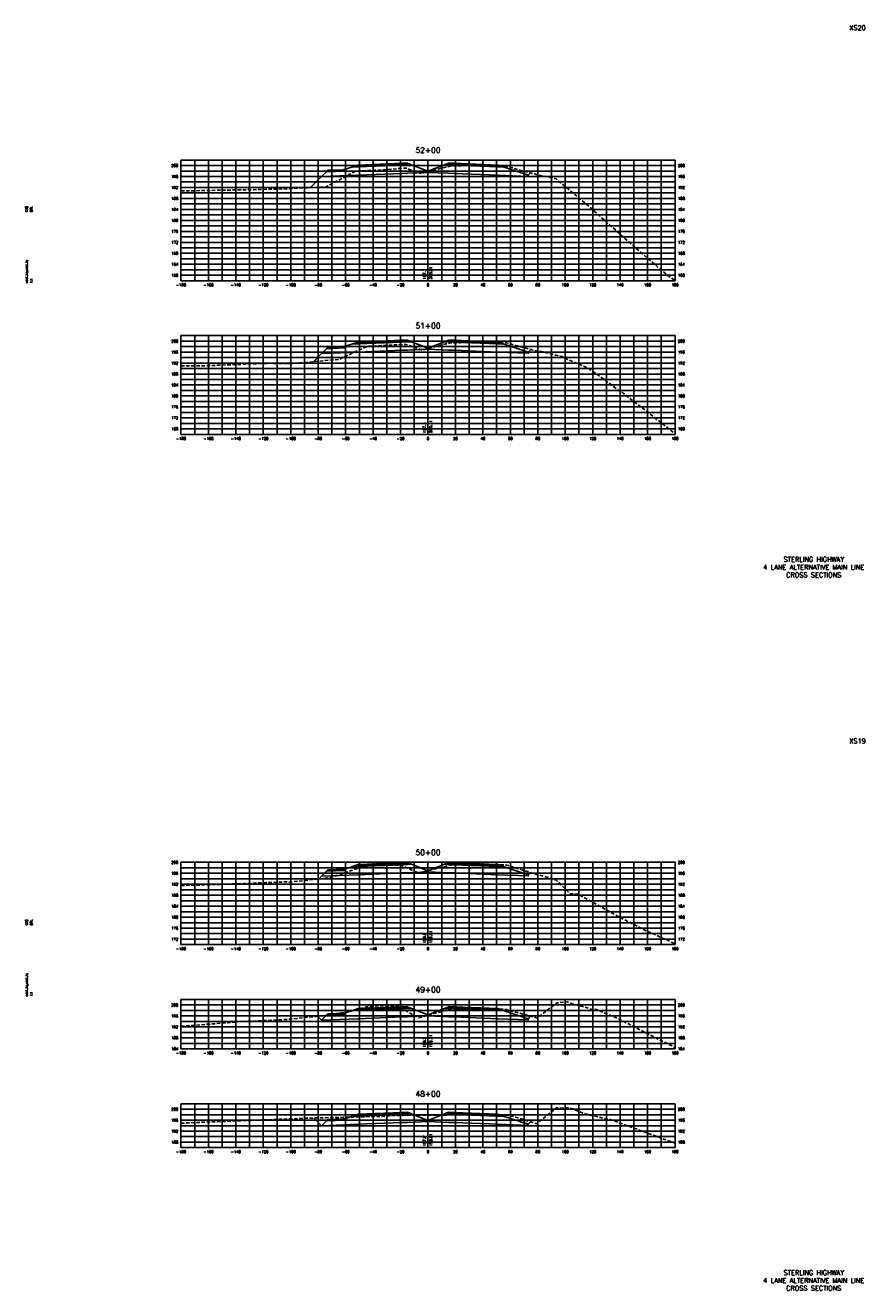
# Model space of a CAD drawing. Extents: x 37 to 9410, y 16 to 8218.
# Tile 4 of 110: x 767 to 1378, y 1056 to 1978. Entities that reach past the tile are written whole.
import ezdxf
from ezdxf.enums import TextEntityAlignment as Align

# ---------------------------------------------------------------- set-up
doc = ezdxf.new("R2010")
doc.units = 0
doc.header["$LTSCALE"] = 20
doc.header["$MEASUREMENT"] = 0
doc.linetypes.add('HIDDEN_050%', pattern=[0.1875, 0.125, -0.0625])
for name, color, linetype in [('S-AT-TXT175', 6, 'Continuous'), ('S-AT-TXT80', 1, 'Continuous'), ('XDATUM', 3, 'Continuous'), ('XEG', 1, 'HIDDEN_050%'), ('XFG', 2, 'Continuous'), ('XGRID', 251, 'Continuous'), ('XGRIDT', 2, 'Continuous'), ('XREF-BORDER', 7, 'Continuous')]:
    doc.layers.add(name, color=color, linetype=linetype)
doc.styles.add('L100', font='simplex.shx', dxfattribs={"height": 2})
doc.styles.add('L175', font='ROMANSM.shx', dxfattribs={"height": 3.5})
doc.styles.add('L80', font='ROMANSM.shx', dxfattribs={"height": 1.6})

# ---------------------------------------------------------------- blocks, each defined once
blk = doc.blocks.new('03025_00_att1')
at = {"layer": 'S-AT-TXT175', "style": 'L175'}
for tag, p in [('NUM', (32.402, 20.822)), ('LINE1', (30.64, 1.444)), ('LINE2', (30.64, 1.161)), ('LINE3', (30.64, 0.877))]:
    blk.add_attdef(tag, text='', height=0.175, dxfattribs=at).set_placement(p, align=Align.CENTER)
at = {"layer": 'S-AT-TXT80', "style": 'L80'}
for tag, p in [('DESIGNED', (2.094, 14.201)), ('CHECKED', (2.265, 14.201)), ('DRAFTED', (2.436, 14.201)), ('PCTB', (2.094, 11.605)), ('PSCALE', (2.265, 11.605)), ('PVIEW', (2.436, 11.605))]:
    blk.add_attdef(tag, p, '', height=0.08, rotation=90, dxfattribs=at)

msp = doc.modelspace()

# ---------------------------------------------------------------- linework, layer by layer
at = {"layer": 'XDATUM', "flags": 128}
for points in [[(974.39, 1859.91), (982.41, 1867.93), (1009, 1868.99), (1041, 1870.27), (1045, 1870.43), (1060, 1871.03), (1075, 1870.43), (1079, 1870.27), (1111, 1868.99), (1133, 1868.11), (1133, 1869), (1134.61, 1870.61)], [(976.48, 1733), (982.41, 1738.93), (1009, 1739.99), (1041, 1741.27), (1045, 1741.43), (1060, 1742.03), (1075, 1741.43), (1079, 1741.27), (1111, 1739.99), (1133, 1739.11), (1133, 1740), (1134.85, 1741.85)], [(980.35, 1355.87), (982.41, 1357.93), (1009, 1358.99), (1041, 1360.27), (1045, 1360.43), (1060, 1361.03), (1075, 1360.43), (1079, 1360.27), (1111, 1358.99), (1133, 1358.11), (1133, 1359), (1134.56, 1360.56)], [(979.55, 1255.79), (982.41, 1252.93), (1009, 1253.99), (1041, 1255.27), (1045, 1255.43), (1060, 1256.03), (1075, 1255.43), (1079, 1255.27), (1111, 1253.99), (1133, 1253.11), (1133, 1254), (1134.81, 1255.81)], [(976.75, 1181.59), (982.41, 1175.93), (1009, 1176.99), (1041, 1178.27), (1045, 1178.43), (1060, 1179.03), (1075, 1178.43), (1079, 1178.27), (1111, 1176.99), (1133, 1176.11), (1133, 1177), (1134.81, 1178.81)]]:
    msp.add_lwpolyline(points, dxfattribs=at)
at = {"layer": 'XEG', "flags": 128}
for points in [[(880, 1857.57), (889.22, 1857.62), (920.42, 1858.22), (926.89, 1858.32), (929.15, 1858.4), (930.45, 1858.34), (959.18, 1859.08), (963.55, 1859.5), (985.14, 1860.31), (990, 1862.66), (1006.68, 1871.69), (1011.68, 1872.19), (1027.12, 1872.82), (1040.46, 1873.89), (1044.19, 1874.12), (1045.89, 1873.43), (1055.2, 1870.15), (1058.18, 1870.91), (1060, 1871.4), (1072.25, 1874.68), (1073.29, 1874.89), (1077.35, 1875.65), (1082.38, 1875.72), (1083.5, 1875.76), (1094.67, 1876.19), (1096.98, 1876.24), (1107.62, 1875.91), (1109.62, 1875.85), (1115.99, 1875.56), (1117.13, 1875.48), (1117.68, 1875.33), (1120.46, 1874.58), (1126.28, 1872.82), (1127.02, 1872.54), (1138.39, 1869.64), (1140.16, 1869.16), (1152.31, 1866.57), (1153.36, 1866.31), (1155.85, 1864.2), (1160.08, 1860.65), (1179.41, 1844.45), (1181.18, 1842.65), (1210.9, 1816.28), (1228.25, 1801.34), (1234.33, 1796.05), (1240, 1792.19)], [(880, 1729.88), (894.13, 1729.91), (899.67, 1730.1), (915.5, 1730.71), (937.34, 1731.6), (944.99, 1731.84), (958.08, 1731.51), (958.49, 1731.32), (990.36, 1734.3), (990.81, 1734.34), (995.49, 1734.6), (998.13, 1736.21), (1015.94, 1744.19), (1028.22, 1744.83), (1029.8, 1744.89), (1031.17, 1744.97), (1044.03, 1745.63), (1045.18, 1745.16), (1055.67, 1741.37), (1057.62, 1741.97), (1060, 1742.58), (1072.88, 1745.9), (1073.45, 1745.97), (1077.15, 1746.68), (1082.73, 1746.81), (1083.44, 1746.84), (1095.79, 1747.28), (1097.06, 1747.33), (1108.8, 1747.1), (1109.71, 1747.09), (1116.57, 1746.85), (1117.06, 1746.84), (1117.27, 1746.78), (1121.01, 1745.65), (1121.27, 1745.56), (1135.06, 1741.79), (1135.59, 1741.65), (1144.13, 1740.07), (1144.69, 1739.94), (1145.13, 1739.81), (1157.54, 1736.7), (1159.34, 1735.7), (1177.01, 1728.23), (1188.56, 1719.97), (1199.3, 1711.8), (1201.03, 1710.86), (1205.97, 1707.11), (1238.7, 1681.65), (1240, 1680.71)], [(880, 1351.08), (909.65, 1351.92), (909.97, 1351.93), (910.58, 1351.97), (958.18, 1353.79), (958.84, 1353.52), (984.44, 1356.32), (986.99, 1356.6), (988.86, 1356.82), (1012.79, 1364.91), (1013.69, 1365.17), (1014.06, 1365.2), (1029.46, 1366.13), (1030.04, 1366.11), (1040.38, 1365.79), (1052.86, 1360.4), (1053.32, 1360.15), (1060, 1361.86), (1067.97, 1363.91), (1073.33, 1365.28), (1073.39, 1365.29), (1077.44, 1365.99), (1083.32, 1366.21), (1083.38, 1366.21), (1090.84, 1366.47), (1097.06, 1366.69), (1097.18, 1366.68), (1109.78, 1366.27), (1109.87, 1366.27), (1117.42, 1365.99), (1117.47, 1365.97), (1120.07, 1365.18), (1138.8, 1359.21), (1139.39, 1359.07), (1139.53, 1359.09), (1144.69, 1357.86), (1150.96, 1355.57), (1153.05, 1355.19), (1154.39, 1354.04), (1163.44, 1345.22), (1169.14, 1344.85), (1201.05, 1327.23), (1211.49, 1322.03), (1215.15, 1319.91), (1240, 1308.65)], [(880, 1248.48), (905.66, 1250.43), (925.82, 1252.04), (937.77, 1252.55), (955.27, 1253.33), (960.02, 1253.7), (978.31, 1255.69), (989.18, 1256.58), (990.75, 1256.85), (993.57, 1257.4), (1016.19, 1262.82), (1018.01, 1262.84), (1026.03, 1263.41), (1027.64, 1263.33), (1038.63, 1262.88), (1051.42, 1255.53), (1053.46, 1254.61), (1060, 1256.45), (1069.76, 1259.19), (1071.51, 1259.72), (1076.76, 1260.51), (1077.31, 1260.59), (1077.84, 1260.61), (1083.13, 1260.79), (1084.42, 1260.85), (1096.59, 1261.31), (1097.92, 1261.28), (1109.53, 1261.03), (1110.39, 1261), (1117.12, 1260.74), (1119.63, 1259.94), (1120.01, 1259.86), (1122.3, 1259.24), (1139.62, 1254.49), (1152.1, 1264.19), (1153.7, 1265.58), (1154.71, 1265.61), (1161.57, 1266.2), (1163.8, 1265.43), (1180.9, 1260.43), (1182.13, 1261), (1196.13, 1255.16), (1204.79, 1250.88), (1230.99, 1237.57), (1240, 1233.07)], [(880, 1177.83), (892.85, 1178.39), (924.18, 1179.58), (928.8, 1179.77), (938.22, 1180.17), (965.62, 1181.22), (971.47, 1181.46), (1002.36, 1182.25), (1005.88, 1182.33), (1024.42, 1182.77), (1026.32, 1182.84), (1036.85, 1183.47), (1051.92, 1183.67), (1053.91, 1183.66), (1060, 1183.67), (1065.66, 1183.68), (1067.51, 1183.72), (1079.85, 1183.86), (1083.17, 1183.91), (1086.09, 1184.01), (1096.38, 1184.39), (1106.15, 1184.15), (1109.32, 1184.05), (1111.16, 1183.98), (1116.97, 1183.72), (1117.91, 1183.54), (1120.75, 1183.03), (1125.49, 1181.74), (1139.07, 1177.47), (1143.18, 1180.67), (1153.92, 1189.2), (1156.52, 1188.82), (1163.11, 1189.07), (1173.45, 1184.98), (1177.5, 1183.73), (1192.72, 1180.43), (1195.97, 1179.65), (1198.54, 1178.46), (1240, 1163.25)]]:
    msp.add_lwpolyline(points, dxfattribs=at)
at = {"layer": 'XFG', "flags": 128}
for points in [[(1060, 1871.77), (1048.05, 1876.55), (1045, 1876.43), (1041, 1876.27), (1009, 1874.99), (1004.43, 1874.81), (999, 1873), (999, 1872), (985.96, 1871.48), (982.41, 1867.93), (1009, 1868.99), (1041, 1870.27), (1045, 1870.43), (1060, 1871.03), (1060, 1871.77)], [(999, 1873), (998, 1872.96), (998, 1872.62), (988, 1872.22), (988, 1872.56), (987, 1872.52), (985.96, 1871.48), (999, 1872), (999, 1873)], [(998, 1872.96), (988, 1872.56), (988, 1872.22), (998, 1872.62), (998, 1872.96)], [(1045, 1876.77), (1041, 1876.61), (1009, 1875.33), (1009, 1876.33), (1004.43, 1874.81), (1009, 1874.99), (1041, 1876.27), (1045, 1876.43), (1048.05, 1876.55), (1045, 1877.77), (1045, 1876.77)], [(1045, 1877.77), (1041, 1877.61), (1009, 1876.33), (1009, 1875.99), (1041, 1877.27), (1045, 1877.43), (1045, 1877.77)], [(1045, 1877.43), (1041, 1877.27), (1009, 1875.99), (1009, 1875.33), (1041, 1876.61), (1045, 1876.77), (1045, 1877.43)], [(1060, 1871.77), (1071.95, 1876.55), (1075, 1876.43), (1079, 1876.27), (1111, 1874.99), (1115.57, 1874.81), (1133, 1869), (1133, 1868.11), (1111, 1868.99), (1079, 1870.27), (1075, 1870.43), (1060, 1871.03)], [(1075, 1877.77), (1071.95, 1876.55), (1075, 1876.43), (1079, 1876.27), (1111, 1874.99), (1115.57, 1874.81), (1111, 1876.33), (1111, 1875.33), (1079, 1876.61), (1075, 1876.77), (1075, 1877.77)], [(1075, 1877.77), (1075, 1877.43), (1079, 1877.27), (1111, 1875.99), (1111, 1876.33), (1079, 1877.61), (1075, 1877.77)], [(1075, 1877.43), (1075, 1876.77), (1079, 1876.61), (1111, 1875.33), (1111, 1875.99), (1079, 1877.27), (1075, 1877.43)], [(982.41, 1867.93), (982.41, 1867.93), (974.39, 1859.91)], [(1133, 1869), (1133, 1869), (1134.61, 1870.61)], [(1060, 1742.77), (1048.05, 1747.55), (1045, 1747.43), (1041, 1747.27), (1009, 1745.99), (1004.43, 1745.81), (999, 1744), (999, 1743), (985.96, 1742.48), (982.41, 1738.93), (1009, 1739.99), (1041, 1741.27), (1045, 1741.43), (1060, 1742.03), (1060, 1742.77)], [(999, 1744), (998, 1743.96), (998, 1743.62), (988, 1743.22), (988, 1743.56), (987, 1743.52), (985.96, 1742.48), (999, 1743), (999, 1744)], [(998, 1743.96), (988, 1743.56), (988, 1743.22), (998, 1743.62), (998, 1743.96)], [(1045, 1747.77), (1041, 1747.61), (1009, 1746.33), (1009, 1747.33), (1004.43, 1745.81), (1009, 1745.99), (1041, 1747.27), (1045, 1747.43), (1048.05, 1747.55), (1045, 1748.77), (1045, 1747.77)], [(1045, 1748.77), (1041, 1748.61), (1009, 1747.33), (1009, 1746.99), (1041, 1748.27), (1045, 1748.43), (1045, 1748.77)], [(1045, 1748.43), (1041, 1748.27), (1009, 1746.99), (1009, 1746.33), (1041, 1747.61), (1045, 1747.77), (1045, 1748.43)], [(1060, 1742.77), (1071.95, 1747.55), (1075, 1747.43), (1079, 1747.27), (1111, 1745.99), (1115.57, 1745.81), (1133, 1740), (1133, 1739.11), (1111, 1739.99), (1079, 1741.27), (1075, 1741.43), (1060, 1742.03)], [(1075, 1748.77), (1071.95, 1747.55), (1075, 1747.43), (1079, 1747.27), (1111, 1745.99), (1115.57, 1745.81), (1111, 1747.33), (1111, 1746.33), (1079, 1747.61), (1075, 1747.77), (1075, 1748.77)], [(1075, 1748.77), (1075, 1748.43), (1079, 1748.27), (1111, 1746.99), (1111, 1747.33), (1079, 1748.61), (1075, 1748.77)], [(1075, 1748.43), (1075, 1747.77), (1079, 1747.61), (1111, 1746.33), (1111, 1746.99), (1079, 1748.27), (1075, 1748.43)], [(982.41, 1738.93), (982.41, 1738.93), (976.48, 1733)], [(1133, 1740), (1133, 1740), (1134.85, 1741.85)], [(1060, 1361.77), (1048.05, 1366.55), (1045, 1366.43), (1041, 1366.27), (1009, 1364.99), (1004.43, 1364.81), (999, 1363), (999, 1362), (985.96, 1361.48), (982.41, 1357.93), (1009, 1358.99), (1041, 1360.27), (1045, 1360.43), (1060, 1361.03), (1060, 1361.77)], [(1045, 1366.77), (1041, 1366.61), (1009, 1365.33), (1009, 1366.33), (1004.43, 1364.81), (1009, 1364.99), (1041, 1366.27), (1045, 1366.43), (1048.05, 1366.55), (1045, 1367.77), (1045, 1366.77)], [(1045, 1367.77), (1041, 1367.61), (1009, 1366.33), (1009, 1365.99), (1041, 1367.27), (1045, 1367.43), (1045, 1367.77)], [(1045, 1367.43), (1041, 1367.27), (1009, 1365.99), (1009, 1365.33), (1041, 1366.61), (1045, 1366.77), (1045, 1367.43)], [(1060, 1361.77), (1071.95, 1366.55), (1075, 1366.43), (1079, 1366.27), (1111, 1364.99), (1115.57, 1364.81), (1133, 1359), (1133, 1358.11), (1111, 1358.99), (1079, 1360.27), (1075, 1360.43), (1060, 1361.03)], [(1075, 1367.77), (1071.95, 1366.55), (1075, 1366.43), (1079, 1366.27), (1111, 1364.99), (1115.57, 1364.81), (1111, 1366.33), (1111, 1365.33), (1079, 1366.61), (1075, 1366.77), (1075, 1367.77)], [(1075, 1367.77), (1075, 1367.43), (1079, 1367.27), (1111, 1365.99), (1111, 1366.33), (1079, 1367.61), (1075, 1367.77)], [(1075, 1367.43), (1075, 1366.77), (1079, 1366.61), (1111, 1365.33), (1111, 1365.99), (1079, 1367.27), (1075, 1367.43)], [(982.41, 1357.93), (982.41, 1357.93), (980.35, 1355.87)], [(999, 1363), (998, 1362.96), (998, 1362.62), (988, 1362.22), (988, 1362.56), (987, 1362.52), (985.96, 1361.48), (999, 1362), (999, 1363)], [(998, 1362.96), (988, 1362.56), (988, 1362.22), (998, 1362.62), (998, 1362.96)], [(1133, 1359), (1133, 1359), (1134.56, 1360.56)], [(982.41, 1252.93), (982.41, 1252.93), (979.55, 1255.79)], [(1060, 1256.77), (1048.05, 1261.55), (1045, 1261.43), (1041, 1261.27), (1009, 1259.99), (1004.43, 1259.81), (999, 1258), (999, 1257), (985.96, 1256.48), (982.41, 1252.93), (1009, 1253.99), (1041, 1255.27), (1045, 1255.43), (1060, 1256.03), (1060, 1256.77)], [(999, 1258), (998, 1257.96), (998, 1257.62), (988, 1257.22), (988, 1257.56), (987, 1257.52), (985.96, 1256.48), (999, 1257), (999, 1258)], [(998, 1257.96), (988, 1257.56), (988, 1257.22), (998, 1257.62), (998, 1257.96)], [(1045, 1261.77), (1041, 1261.61), (1009, 1260.33), (1009, 1261.33), (1004.43, 1259.81), (1009, 1259.99), (1041, 1261.27), (1045, 1261.43), (1048.05, 1261.55), (1045, 1262.77), (1045, 1261.77)], [(1045, 1262.77), (1041, 1262.61), (1009, 1261.33), (1009, 1260.99), (1041, 1262.27), (1045, 1262.43), (1045, 1262.77)], [(1045, 1262.43), (1041, 1262.27), (1009, 1260.99), (1009, 1260.33), (1041, 1261.61), (1045, 1261.77), (1045, 1262.43)], [(1060, 1256.77), (1071.95, 1261.55), (1075, 1261.43), (1079, 1261.27), (1111, 1259.99), (1115.57, 1259.81), (1133, 1254), (1133, 1253.11), (1111, 1253.99), (1079, 1255.27), (1075, 1255.43), (1060, 1256.03)], [(1075, 1262.77), (1071.95, 1261.55), (1075, 1261.43), (1079, 1261.27), (1111, 1259.99), (1115.57, 1259.81), (1111, 1261.33), (1111, 1260.33), (1079, 1261.61), (1075, 1261.77), (1075, 1262.77)], [(1075, 1262.77), (1075, 1262.43), (1079, 1262.27), (1111, 1260.99), (1111, 1261.33), (1079, 1262.61), (1075, 1262.77)], [(1075, 1262.43), (1075, 1261.77), (1079, 1261.61), (1111, 1260.33), (1111, 1260.99), (1079, 1262.27), (1075, 1262.43)], [(1133, 1254), (1133, 1254), (1134.81, 1255.81)], [(982.41, 1175.93), (982.41, 1175.93), (976.75, 1181.59)], [(1060, 1179.77), (1048.05, 1184.55), (1045, 1184.43), (1041, 1184.27), (1009, 1182.99), (1004.43, 1182.81), (999, 1181), (999, 1180), (985.96, 1179.48), (982.41, 1175.93), (1009, 1176.99), (1041, 1178.27), (1045, 1178.43), (1060, 1179.03), (1060, 1179.77)], [(999, 1181), (998, 1180.96), (998, 1180.62), (988, 1180.22), (988, 1180.56), (987, 1180.52), (985.96, 1179.48), (999, 1180), (999, 1181)], [(998, 1180.96), (988, 1180.56), (988, 1180.22), (998, 1180.62), (998, 1180.96)], [(1045, 1184.77), (1041, 1184.61), (1009, 1183.33), (1009, 1184.33), (1004.43, 1182.81), (1009, 1182.99), (1041, 1184.27), (1045, 1184.43), (1048.05, 1184.55), (1045, 1185.77), (1045, 1184.77)], [(1045, 1185.77), (1041, 1185.61), (1009, 1184.33), (1009, 1183.99), (1041, 1185.27), (1045, 1185.43), (1045, 1185.77)], [(1045, 1185.43), (1041, 1185.27), (1009, 1183.99), (1009, 1183.33), (1041, 1184.61), (1045, 1184.77), (1045, 1185.43)], [(1060, 1179.77), (1071.95, 1184.55), (1075, 1184.43), (1079, 1184.27), (1111, 1182.99), (1115.57, 1182.81), (1133, 1177), (1133, 1176.11), (1111, 1176.99), (1079, 1178.27), (1075, 1178.43), (1060, 1179.03)], [(1075, 1185.77), (1071.95, 1184.55), (1075, 1184.43), (1079, 1184.27), (1111, 1182.99), (1115.57, 1182.81), (1111, 1184.33), (1111, 1183.33), (1079, 1184.61), (1075, 1184.77), (1075, 1185.77)], [(1075, 1185.77), (1075, 1185.43), (1079, 1185.27), (1111, 1183.99), (1111, 1184.33), (1079, 1185.61), (1075, 1185.77)], [(1075, 1185.43), (1075, 1184.77), (1079, 1184.61), (1111, 1183.33), (1111, 1183.99), (1079, 1185.27), (1075, 1185.43)], [(1133, 1177), (1133, 1177), (1134.81, 1178.81)]]:
    msp.add_lwpolyline(points, dxfattribs=at)
at = {"layer": 'XGRID'}
for p, q in [((880, 1792), (880, 1880)), ((880, 1880), (1240, 1880)), ((880, 1876), (1240, 1876)), ((890, 1792), (890, 1880)), ((900, 1792), (900, 1880)), ((910, 1792), (910, 1880)), ((920, 1792), (920, 1880)), ((930, 1792), (930, 1880)), ((940, 1792), (940, 1880)), ((950, 1792), (950, 1880)), ((960, 1792), (960, 1880)), ((970, 1792), (970, 1880)), ((980, 1792), (980, 1880)), ((990, 1792), (990, 1880)), ((1000, 1792), (1000, 1880)), ((1010, 1792), (1010, 1880)), ((1020, 1792), (1020, 1880)), ((1030, 1792), (1030, 1880)), ((1040, 1792), (1040, 1880)), ((1050, 1792), (1050, 1880)), ((1060, 1792), (1060, 1880)), ((1070, 1792), (1070, 1880)), ((1080, 1792), (1080, 1880)), ((1090, 1792), (1090, 1880)), ((1100, 1792), (1100, 1880)), ((1110, 1792), (1110, 1880)), ((1120, 1792), (1120, 1880)), ((1130, 1792), (1130, 1880)), ((1140, 1792), (1140, 1880)), ((1150, 1792), (1150, 1880)), ((1160, 1792), (1160, 1880)), ((1170, 1792), (1170, 1880)), ((1180, 1792), (1180, 1880)), ((1190, 1792), (1190, 1880)), ((1200, 1792), (1200, 1880)), ((1210, 1792), (1210, 1880)), ((1220, 1792), (1220, 1880)), ((1230, 1792), (1230, 1880)), ((1240, 1792), (1240, 1880)), ((880, 1872), (1240, 1872)), ((880, 1868), (1240, 1868)), ((880, 1864), (1240, 1864)), ((880, 1860), (1240, 1860)), ((880, 1856), (1240, 1856)), ((880, 1852), (1240, 1852)), ((880, 1848), (1240, 1848)), ((880, 1844), (1240, 1844)), ((880, 1840), (1240, 1840)), ((880, 1836), (1240, 1836)), ((880, 1832), (1240, 1832)), ((880, 1828), (1240, 1828)), ((880, 1824), (1240, 1824)), ((880, 1820), (1240, 1820)), ((880, 1816), (1240, 1816)), ((880, 1812), (1240, 1812)), ((880, 1808), (1240, 1808)), ((880, 1804), (1240, 1804)), ((880, 1800), (1240, 1800)), ((880, 1796), (1240, 1796)), ((880, 1792), (1240, 1792)), ((880, 1680), (880, 1752)), ((880, 1752), (1240, 1752)), ((880, 1748), (1240, 1748)), ((880, 1744), (1240, 1744)), ((890, 1680), (890, 1752)), ((900, 1680), (900, 1752)), ((910, 1680), (910, 1752)), ((920, 1680), (920, 1752)), ((930, 1680), (930, 1752)), ((940, 1680), (940, 1752)), ((950, 1680), (950, 1752)), ((960, 1680), (960, 1752)), ((970, 1680), (970, 1752)), ((980, 1680), (980, 1752)), ((990, 1680), (990, 1752)), ((1000, 1680), (1000, 1752)), ((1010, 1680), (1010, 1752)), ((1020, 1680), (1020, 1752)), ((1030, 1680), (1030, 1752)), ((1040, 1680), (1040, 1752)), ((1050, 1680), (1050, 1752)), ((1060, 1680), (1060, 1752)), ((1070, 1680), (1070, 1752)), ((1080, 1680), (1080, 1752)), ((1090, 1680), (1090, 1752)), ((1100, 1680), (1100, 1752)), ((1110, 1680), (1110, 1752)), ((1120, 1680), (1120, 1752)), ((1130, 1680), (1130, 1752)), ((1140, 1680), (1140, 1752)), ((1150, 1680), (1150, 1752)), ((1160, 1680), (1160, 1752)), ((1170, 1680), (1170, 1752)), ((1180, 1680), (1180, 1752)), ((1190, 1680), (1190, 1752)), ((1200, 1680), (1200, 1752)), ((1210, 1680), (1210, 1752)), ((1220, 1680), (1220, 1752)), ((1230, 1680), (1230, 1752)), ((1240, 1680), (1240, 1752)), ((880, 1740), (1240, 1740)), ((880, 1736), (1240, 1736)), ((880, 1732), (1240, 1732)), ((880, 1728), (1240, 1728)), ((880, 1724), (1240, 1724)), ((880, 1720), (1240, 1720)), ((880, 1716), (1240, 1716)), ((880, 1712), (1240, 1712)), ((880, 1708), (1240, 1708)), ((880, 1704), (1240, 1704)), ((880, 1700), (1240, 1700)), ((880, 1696), (1240, 1696)), ((880, 1692), (1240, 1692)), ((880, 1688), (1240, 1688)), ((880, 1684), (1240, 1684)), ((880, 1680), (1240, 1680)), ((880, 1308), (880, 1368)), ((880, 1368), (1240, 1368)), ((890, 1308), (890, 1368)), ((900, 1308), (900, 1368)), ((910, 1308), (910, 1368)), ((920, 1308), (920, 1368)), ((930, 1308), (930, 1368)), ((940, 1308), (940, 1368)), ((950, 1308), (950, 1368)), ((960, 1308), (960, 1368)), ((970, 1308), (970, 1368)), ((980, 1308), (980, 1368)), ((990, 1308), (990, 1368)), ((1000, 1308), (1000, 1368)), ((1010, 1308), (1010, 1368)), ((1020, 1308), (1020, 1368)), ((1030, 1308), (1030, 1368)), ((1040, 1308), (1040, 1368)), ((1050, 1308), (1050, 1368)), ((1060, 1308), (1060, 1368)), ((1070, 1308), (1070, 1368)), ((1080, 1308), (1080, 1368)), ((1090, 1308), (1090, 1368)), ((1100, 1308), (1100, 1368)), ((1110, 1308), (1110, 1368)), ((1120, 1308), (1120, 1368)), ((1130, 1308), (1130, 1368)), ((1140, 1308), (1140, 1368)), ((1150, 1308), (1150, 1368)), ((1160, 1308), (1160, 1368)), ((1170, 1308), (1170, 1368)), ((1180, 1308), (1180, 1368)), ((1190, 1308), (1190, 1368)), ((1200, 1308), (1200, 1368)), ((1210, 1308), (1210, 1368)), ((1220, 1308), (1220, 1368)), ((1230, 1308), (1230, 1368)), ((1240, 1308), (1240, 1368)), ((880, 1364), (1240, 1364)), ((880, 1360), (1240, 1360)), ((880, 1356), (1240, 1356)), ((880, 1352), (1240, 1352)), ((880, 1348), (1240, 1348)), ((880, 1344), (1240, 1344)), ((880, 1340), (1240, 1340)), ((880, 1336), (1240, 1336)), ((880, 1332), (1240, 1332)), ((880, 1328), (1240, 1328)), ((880, 1324), (1240, 1324)), ((880, 1320), (1240, 1320)), ((880, 1316), (1240, 1316)), ((880, 1312), (1240, 1312)), ((880, 1308), (1240, 1308)), ((880, 1232), (880, 1268)), ((880, 1268), (1240, 1268)), ((880, 1264), (1240, 1264)), ((890, 1232), (890, 1268)), ((900, 1232), (900, 1268)), ((910, 1232), (910, 1268)), ((920, 1232), (920, 1268)), ((930, 1232), (930, 1268)), ((940, 1232), (940, 1268)), ((950, 1232), (950, 1268)), ((960, 1232), (960, 1268)), ((970, 1232), (970, 1268)), ((980, 1232), (980, 1268)), ((990, 1232), (990, 1268)), ((1000, 1232), (1000, 1268)), ((1010, 1232), (1010, 1268)), ((1020, 1232), (1020, 1268)), ((1030, 1232), (1030, 1268)), ((1040, 1232), (1040, 1268)), ((1050, 1232), (1050, 1268)), ((1060, 1232), (1060, 1268)), ((1070, 1232), (1070, 1268)), ((1080, 1232), (1080, 1268)), ((1090, 1232), (1090, 1268)), ((1100, 1232), (1100, 1268)), ((1110, 1232), (1110, 1268)), ((1120, 1232), (1120, 1268)), ((1130, 1232), (1130, 1268)), ((1140, 1232), (1140, 1268)), ((1150, 1232), (1150, 1268)), ((1160, 1232), (1160, 1268)), ((1170, 1232), (1170, 1268)), ((1180, 1232), (1180, 1268)), ((1190, 1232), (1190, 1268)), ((1200, 1232), (1200, 1268)), ((1210, 1232), (1210, 1268)), ((1220, 1232), (1220, 1268)), ((1230, 1232), (1230, 1268)), ((1240, 1232), (1240, 1268)), ((880, 1260), (1240, 1260)), ((880, 1256), (1240, 1256)), ((880, 1252), (1240, 1252)), ((880, 1248), (1240, 1248)), ((880, 1244), (1240, 1244)), ((880, 1240), (1240, 1240)), ((880, 1236), (1240, 1236)), ((880, 1232), (1240, 1232)), ((880, 1160), (880, 1192)), ((880, 1192), (1240, 1192)), ((890, 1160), (890, 1192)), ((900, 1160), (900, 1192)), ((910, 1160), (910, 1192)), ((920, 1160), (920, 1192)), ((930, 1160), (930, 1192)), ((940, 1160), (940, 1192)), ((950, 1160), (950, 1192)), ((960, 1160), (960, 1192)), ((970, 1160), (970, 1192)), ((980, 1160), (980, 1192)), ((990, 1160), (990, 1192)), ((1000, 1160), (1000, 1192)), ((1010, 1160), (1010, 1192)), ((1020, 1160), (1020, 1192)), ((1030, 1160), (1030, 1192)), ((1040, 1160), (1040, 1192)), ((1050, 1160), (1050, 1192)), ((1060, 1160), (1060, 1192)), ((1070, 1160), (1070, 1192)), ((1080, 1160), (1080, 1192)), ((1090, 1160), (1090, 1192)), ((1100, 1160), (1100, 1192)), ((1110, 1160), (1110, 1192)), ((1120, 1160), (1120, 1192)), ((1130, 1160), (1130, 1192)), ((1140, 1160), (1140, 1192)), ((1150, 1160), (1150, 1192)), ((1160, 1160), (1160, 1192)), ((1170, 1160), (1170, 1192)), ((1180, 1160), (1180, 1192)), ((1190, 1160), (1190, 1192)), ((1200, 1160), (1200, 1192)), ((1210, 1160), (1210, 1192)), ((1220, 1160), (1220, 1192)), ((1230, 1160), (1230, 1192)), ((1240, 1160), (1240, 1192)), ((880, 1188), (1240, 1188)), ((880, 1184), (1240, 1184)), ((880, 1180), (1240, 1180)), ((880, 1176), (1240, 1176)), ((880, 1172), (1240, 1172)), ((880, 1168), (1240, 1168)), ((880, 1164), (1240, 1164)), ((880, 1160), (1240, 1160))]:
    msp.add_line(p, q, dxfattribs=at)

# ---------------------------------------------------------------- block references
at = {"layer": 'XREF-BORDER'}
ref = msp.add_blockref('03025_00_att1', (726.45, 1558.23), dxfattribs=dict(at, xscale=20, yscale=20, zscale=20))
ref.add_attrib('LINE1', 'STERLING HIGHWAY', dxfattribs={"layer": 'S-AT-TXT175', "height": 3.5, "style": 'L175'}).set_placement((1341.07, 1587.1), align=Align.CENTER)
ref.add_attrib('LINE2', '4 LANE ALTERNATIVE MAIN LINE', dxfattribs={"layer": 'S-AT-TXT175', "height": 3.5, "style": 'L175'}).set_placement((1341.07, 1581.44), align=Align.CENTER)
ref.add_attrib('LINE3', 'CROSS SECTIONS', dxfattribs={"layer": 'S-AT-TXT175', "height": 3.5, "style": 'L175'}).set_placement((1341.07, 1575.77), align=Align.CENTER)
ref.add_attrib('NUM', 'XS20', dxfattribs={"layer": 'S-AT-TXT175', "height": 3.5, "style": 'L175'}).set_placement((1373, 1974.66), align=Align.CENTER)
ref.add_attrib('DESIGNED', 'CAB', (768.34, 1842.25), dxfattribs={"layer": 'S-AT-TXT80', "height": 1.6, "rotation": 90, "style": 'L80'})
ref.add_attrib('CHECKED', 'DRL', (771.75, 1842.25), dxfattribs={"layer": 'S-AT-TXT80', "height": 1.6, "rotation": 90, "style": 'L80'})
ref.add_attrib('PCTB', 'adot_hs,adot_fs', (768.34, 1790.32), dxfattribs={"layer": 'S-AT-TXT80', "height": 1.6, "rotation": 90, "style": 'L80'})
ref.add_attrib('PSCALE', '1:1', (771.75, 1790.32), dxfattribs={"layer": 'S-AT-TXT80', "height": 1.6, "rotation": 90, "style": 'L80'})
ref = msp.add_blockref('03025_00_att1', (726.45, 1038.23), dxfattribs=dict(at, xscale=20, yscale=20, zscale=20))
ref.add_attrib('LINE1', 'STERLING HIGHWAY', dxfattribs={"layer": 'S-AT-TXT175', "height": 3.5, "style": 'L175'}).set_placement((1341.07, 1067.1), align=Align.CENTER)
ref.add_attrib('LINE2', '4 LANE ALTERNATIVE MAIN LINE', dxfattribs={"layer": 'S-AT-TXT175', "height": 3.5, "style": 'L175'}).set_placement((1341.07, 1061.44), align=Align.CENTER)
ref.add_attrib('LINE3', 'CROSS SECTIONS', dxfattribs={"layer": 'S-AT-TXT175', "height": 3.5, "style": 'L175'}).set_placement((1341.07, 1055.77), align=Align.CENTER)
ref.add_attrib('NUM', 'XS19', dxfattribs={"layer": 'S-AT-TXT175', "height": 3.5, "style": 'L175'}).set_placement((1373, 1454.66), align=Align.CENTER)
ref.add_attrib('DESIGNED', 'CAB', (768.34, 1322.25), dxfattribs={"layer": 'S-AT-TXT80', "height": 1.6, "rotation": 90, "style": 'L80'})
ref.add_attrib('CHECKED', 'DRL', (771.75, 1322.25), dxfattribs={"layer": 'S-AT-TXT80', "height": 1.6, "rotation": 90, "style": 'L80'})
ref.add_attrib('PCTB', 'adot_hs,adot_fs', (768.34, 1270.32), dxfattribs={"layer": 'S-AT-TXT80', "height": 1.6, "rotation": 90, "style": 'L80'})
ref.add_attrib('PSCALE', '1:1', (771.75, 1270.32), dxfattribs={"layer": 'S-AT-TXT80', "height": 1.6, "rotation": 90, "style": 'L80'})

# ---------------------------------------------------------------- texts
at = {"layer": 'XGRIDT', "style": 'L100'}
for s, p in [('52+00', (1060, 1884)), ('51+00', (1060, 1756)), ('50+00', (1060, 1372)), ('49+00', (1060, 1272)), ('48+00', (1060, 1196))]:
    msp.add_text(s, height=4, dxfattribs=at).set_placement(p, align=Align.BOTTOM_CENTER)
for s, p in [('200', (878, 1876)), ('196', (878, 1868)), ('192', (878, 1860)), ('188', (878, 1852)), ('184', (878, 1844)), ('180', (878, 1836)), ('176', (878, 1828)), ('172', (878, 1820)), ('168', (878, 1812)), ('164', (878, 1804)), ('160', (878, 1796)), ('200', (878, 1748)), ('196', (878, 1740)), ('192', (878, 1732)), ('188', (878, 1724)), ('184', (878, 1716)), ('180', (878, 1708)), ('176', (878, 1700)), ('172', (878, 1692)), ('168', (878, 1684)), ('200', (878, 1368)), ('196', (878, 1360)), ('192', (878, 1352)), ('188', (878, 1344)), ('184', (878, 1336)), ('180', (878, 1328)), ('176', (878, 1320)), ('172', (878, 1312)), ('200', (878, 1264)), ('196', (878, 1256)), ('192', (878, 1248)), ('188', (878, 1240)), ('184', (878, 1232)), ('200', (878, 1188)), ('196', (878, 1180)), ('192', (878, 1172)), ('188', (878, 1164))]:
    msp.add_text(s, height=2, dxfattribs=at).set_placement(p, align=Align.MIDDLE_RIGHT)
for s, p in [('200', (1242, 1876)), ('196', (1242, 1868)), ('192', (1242, 1860)), ('188', (1242, 1852)), ('184', (1242, 1844)), ('180', (1242, 1836)), ('176', (1242, 1828)), ('172', (1242, 1820)), ('168', (1242, 1812)), ('164', (1242, 1804)), ('160', (1242, 1796)), ('200', (1242, 1748)), ('196', (1242, 1740)), ('192', (1242, 1732)), ('188', (1242, 1724)), ('184', (1242, 1716)), ('180', (1242, 1708)), ('176', (1242, 1700)), ('172', (1242, 1692)), ('168', (1242, 1684)), ('200', (1242, 1368)), ('196', (1242, 1360)), ('192', (1242, 1352)), ('188', (1242, 1344)), ('184', (1242, 1336)), ('180', (1242, 1328)), ('176', (1242, 1320)), ('172', (1242, 1312)), ('200', (1242, 1264)), ('196', (1242, 1256)), ('192', (1242, 1248)), ('188', (1242, 1240)), ('184', (1242, 1232)), ('200', (1242, 1188)), ('196', (1242, 1180)), ('192', (1242, 1172)), ('188', (1242, 1164))]:
    msp.add_text(s, height=2, dxfattribs=at).set_placement(p, align=Align.MIDDLE_LEFT)
for s, p in [('197.7', (1059, 1793)), ('197.3', (1059, 1681)), ('196.9', (1059, 1309)), ('196.2', (1059, 1233)), ('197.8', (1059, 1161))]:
    msp.add_text(s, height=2, rotation=90, dxfattribs=at).set_placement(p, align=Align.BOTTOM_LEFT)
for s, p in [('200.81', (1061, 1793)), ('200.31', (1061, 1681)), ('199.81', (1061, 1309)), ('199.31', (1061, 1233)), ('198.81', (1061, 1161))]:
    msp.add_text(s, height=2, rotation=90, dxfattribs=at).set_placement(p, align=Align.TOP_LEFT)
for s, p in [('-180', (880, 1790)), ('-160', (900, 1790)), ('-140', (920, 1790)), ('-120', (940, 1790)), ('-100', (960, 1790)), ('-80', (980, 1790)), ('-60', (1000, 1790)), ('-40', (1020, 1790)), ('-20', (1040, 1790)), ('0', (1060, 1790)), ('20', (1080, 1790)), ('40', (1100, 1790)), ('60', (1120, 1790)), ('80', (1140, 1790)), ('100', (1160, 1790)), ('120', (1180, 1790)), ('140', (1200, 1790)), ('160', (1220, 1790)), ('180', (1240, 1790)), ('-180', (880, 1678)), ('-160', (900, 1678)), ('-140', (920, 1678)), ('-120', (940, 1678)), ('-100', (960, 1678)), ('-80', (980, 1678)), ('-60', (1000, 1678)), ('-40', (1020, 1678)), ('-20', (1040, 1678)), ('0', (1060, 1678)), ('20', (1080, 1678)), ('40', (1100, 1678)), ('60', (1120, 1678)), ('80', (1140, 1678)), ('100', (1160, 1678)), ('120', (1180, 1678)), ('140', (1200, 1678)), ('160', (1220, 1678)), ('180', (1240, 1678)), ('-180', (880, 1306)), ('-160', (900, 1306)), ('-140', (920, 1306)), ('-120', (940, 1306)), ('-100', (960, 1306)), ('-80', (980, 1306)), ('-60', (1000, 1306)), ('-40', (1020, 1306)), ('-20', (1040, 1306)), ('0', (1060, 1306)), ('20', (1080, 1306)), ('40', (1100, 1306)), ('60', (1120, 1306)), ('80', (1140, 1306)), ('100', (1160, 1306)), ('120', (1180, 1306)), ('140', (1200, 1306)), ('160', (1220, 1306)), ('180', (1240, 1306)), ('-180', (880, 1230)), ('-160', (900, 1230)), ('-140', (920, 1230)), ('-120', (940, 1230)), ('-100', (960, 1230)), ('-80', (980, 1230)), ('-60', (1000, 1230)), ('-40', (1020, 1230)), ('-20', (1040, 1230)), ('0', (1060, 1230)), ('20', (1080, 1230)), ('40', (1100, 1230)), ('60', (1120, 1230)), ('80', (1140, 1230)), ('100', (1160, 1230)), ('120', (1180, 1230)), ('140', (1200, 1230)), ('160', (1220, 1230)), ('180', (1240, 1230)), ('-180', (880, 1158)), ('-160', (900, 1158)), ('-140', (920, 1158)), ('-120', (940, 1158)), ('-100', (960, 1158)), ('-80', (980, 1158)), ('-60', (1000, 1158)), ('-40', (1020, 1158)), ('-20', (1040, 1158)), ('0', (1060, 1158)), ('20', (1080, 1158)), ('40', (1100, 1158)), ('60', (1120, 1158)), ('80', (1140, 1158)), ('100', (1160, 1158)), ('120', (1180, 1158)), ('140', (1200, 1158)), ('160', (1220, 1158)), ('180', (1240, 1158))]:
    msp.add_text(s, height=2, dxfattribs=at).set_placement(p, align=Align.TOP_CENTER)

doc.saveas('drawing.dxf')
